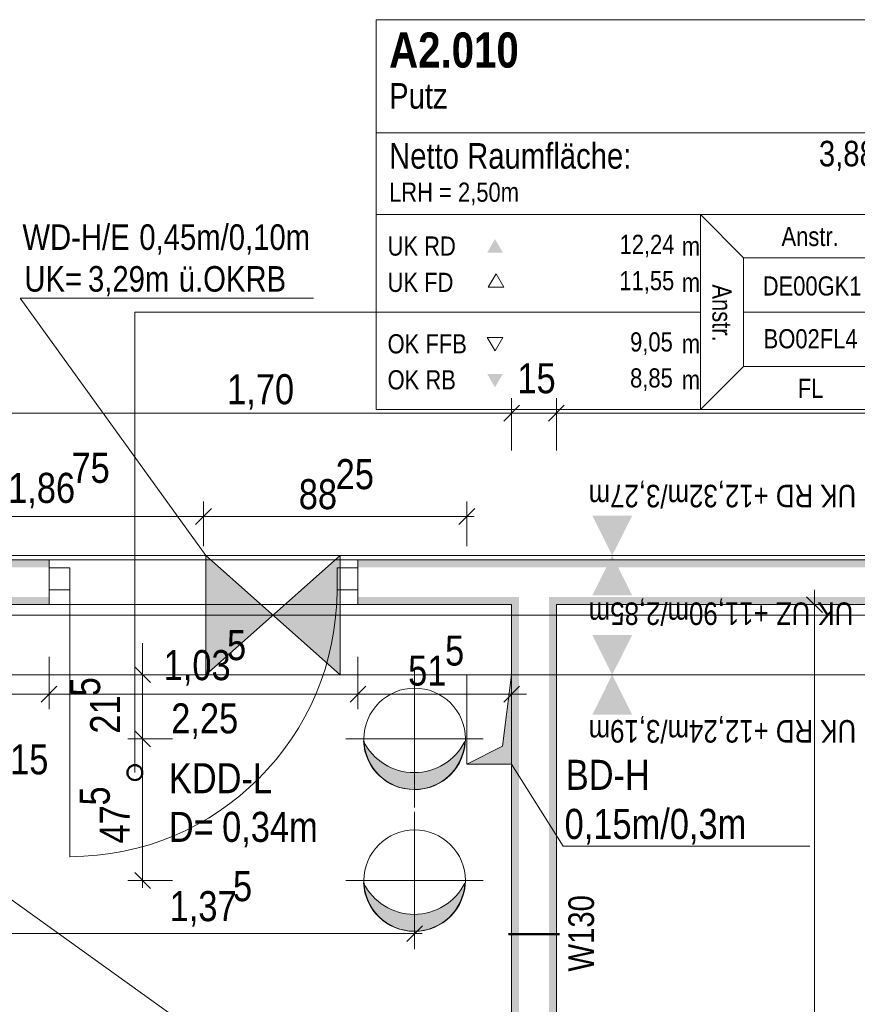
# Model space of a CAD drawing. Extents: x -634 to 300, y 62 to 1102.
# Tile 95 of 125: x -458 to -402, y 740 to 806. Entities that reach past the tile are written whole.
import ezdxf
from ezdxf.lldxf.tags import DXFTag

# ---------------------------------------------------------------- set-up
doc = ezdxf.new("R2010")
doc.units = 0
doc.layers.get('0').update_dxf_attribs({"lineweight": 13})
for name, color, linetype, lineweight, true_color in [('00 -Bauelemente -Gipskarton', 7, 'Continuous', 9, 0xff7fe6), ('30 -34 Innenwände- 11 Durchbruch', 4, 'Continuous', 9, 0x00ffff), ('30 -34 Innenwände- 2 nichttragend', 7, 'Continuous', 18, 0xff7fe6), ('30 -34 Innenwände- 4 Türen_Fenster', 9, 'Continuous', 15, 0x808080), ('30 -35 Decken- 1 Konstruktion-Träger- Stahlbeton', 7, 'Continuous', 13, 0x33aa00), ('30 -35 Decken- 11 Bodendurchbruch', 7, 'Continuous', 15, 0x599559), ('30 -35 Decken- 11 Durchbruch', 5, 'Continuous', 15, 0x0000ff), ('70 -72 Beschriftung- 1 Beschriftung allgemein', 7, 'Continuous', 9, 0xff6633), ('70 -75 Raumstempel- 1 Raumstempel-A06CPVZWL0', 1, 'Continuous', 50, 0xff0000), ('70 -75 Raumstempel-2 Verweislinie', 3, 'Continuous', 9, 0x00ff00), ('70 -76 Bemaßung- 2 Allgemein', 9, 'Continuous', 5, 0x808080)]:
    doc.layers.add(name, color=color, linetype=linetype, lineweight=lineweight, true_color=true_color)
doc.layers.add('70 -71 Achsen- 1 Gebäudeachsen', color=7, linetype='STRICHPUNKT2-A06CPW00L0', lineweight=18)
doc.layers.add('70 -75 Raumstempel- 3 Wandstempel', color=7, linetype='Continuous', lineweight=50)
doc.styles.get("Standard").update_dxf_attribs({"font": 'ARIALN.TTF'})
tags = doc.linetypes.add('grob-A06CPVZVL0', pattern=[14, 3, -8, 3]).pattern_tags.tags
tags[8:9] = [DXFTag(74, 4), DXFTag(75, 0), DXFTag(340, '0'), DXFTag(46, 0.0), DXFTag(50, 0.0), DXFTag(44, 0.0), DXFTag(45, 0.0)]
tags[6:7] = [DXFTag(74, 4), DXFTag(75, 0), DXFTag(340, '0'), DXFTag(46, 0.0), DXFTag(50, 0.0), DXFTag(44, 0.0), DXFTag(45, 0.0)]
tags[4:5] = [DXFTag(74, 4), DXFTag(75, 0), DXFTag(340, '0'), DXFTag(46, 0.0), DXFTag(50, 0.0), DXFTag(44, 0.0), DXFTag(45, 0.0)]
tags = doc.linetypes.add('STRICHPUNKT2-A06CPW00L0', pattern=[12.7, 6.35, -3.175, 0, -3.175]).pattern_tags.tags
tags[10:11] = [DXFTag(74, 4), DXFTag(75, 0), DXFTag(340, '0'), DXFTag(46, 0.0), DXFTag(50, 0.0), DXFTag(44, 0.0), DXFTag(45, 0.0)]
tags[8:9] = [DXFTag(74, 4), DXFTag(75, 0), DXFTag(340, '0'), DXFTag(46, 0.0), DXFTag(50, 0.0), DXFTag(44, 0.0), DXFTag(45, 0.0)]
tags[6:7] = [DXFTag(74, 4), DXFTag(75, 0), DXFTag(340, '0'), DXFTag(46, 0.0), DXFTag(50, 0.0), DXFTag(44, 0.0), DXFTag(45, 0.0)]
tags[4:5] = [DXFTag(74, 4), DXFTag(75, 0), DXFTag(340, '0'), DXFTag(46, 0.0), DXFTag(50, 0.0), DXFTag(44, 0.0), DXFTag(45, 0.0)]

# ---------------------------------------------------------------- blocks, each defined once
blk = doc.blocks.new('Referenz-A06CPW02L0')
at = {"layer": '30 -35 Decken- 11 Durchbruch', "linetype": 'Continuous', "ltscale": 0.15}
for points in [[(-428.167, 757.417), (-428.189, 757.159), (-428.231, 756.904), (-428.292, 756.652), (-428.372, 756.406), (-428.471, 756.167), (-428.588, 755.935), (-428.722, 755.714), (-428.872, 755.503), (-429.038, 755.305), (-429.218, 755.119), (-429.413, 754.948), (-429.619, 754.792), (-429.837, 754.652), (-430.065, 754.53), (-430.302, 754.425), (-430.546, 754.338), (-430.795, 754.27), (-431.05, 754.221), (-431.307, 754.192), (-431.566, 754.183), (-431.824, 754.193), (-432.081, 754.223), (-432.336, 754.272), (-432.585, 754.341), (-432.829, 754.428), (-433.065, 754.534), (-433.293, 754.657), (-433.51, 754.797), (-433.716, 754.954), (-433.91, 755.126), (-434.09, 755.312), (-434.256, 755.511), (-434.405, 755.722), (-434.539, 755.944), (-434.655, 756.175), (-434.753, 756.415), (-434.832, 756.661), (-434.893, 756.913), (-434.934, 757.168), (-434.955, 757.426), (-434.826, 757.188), (-434.681, 756.959), (-434.519, 756.741), (-434.342, 756.536), (-434.151, 756.343), (-433.946, 756.165), (-433.729, 756.002), (-433.502, 755.855), (-433.264, 755.724), (-433.018, 755.611), (-432.764, 755.516), (-432.504, 755.439), (-432.239, 755.381), (-431.97, 755.342), (-431.7, 755.322), (-431.428, 755.321), (-431.158, 755.34), (-430.889, 755.379), (-430.624, 755.436), (-430.364, 755.512), (-430.11, 755.607), (-429.863, 755.72), (-429.625, 755.849), (-429.397, 755.996), (-429.18, 756.159), (-428.975, 756.336), (-428.783, 756.528), (-428.605, 756.733), (-428.443, 756.95), (-428.297, 757.179)], [(-428.142, 747.917), (-428.164, 747.659), (-428.206, 747.404), (-428.267, 747.152), (-428.347, 746.906), (-428.446, 746.667), (-428.562, 746.435), (-428.696, 746.214), (-428.847, 746.003), (-429.013, 745.804), (-429.193, 745.619), (-429.387, 745.448), (-429.594, 745.292), (-429.812, 745.152), (-430.04, 745.03), (-430.276, 744.925), (-430.52, 744.838), (-430.77, 744.77), (-431.024, 744.721), (-431.282, 744.692), (-431.54, 744.683), (-431.799, 744.693), (-432.056, 744.723), (-432.31, 744.772), (-432.56, 744.841), (-432.804, 744.928), (-433.04, 745.034), (-433.267, 745.157), (-433.485, 745.297), (-433.691, 745.454), (-433.885, 745.626), (-434.065, 745.812), (-434.23, 746.011), (-434.38, 746.222), (-434.513, 746.444), (-434.629, 746.675), (-434.727, 746.915), (-434.807, 747.161), (-434.867, 747.413), (-434.909, 747.668), (-434.93, 747.926), (-434.801, 747.688), (-434.655, 747.459), (-434.493, 747.241), (-434.316, 747.036), (-434.125, 746.843), (-433.921, 746.665), (-433.704, 746.502), (-433.476, 746.355), (-433.239, 746.224), (-432.992, 746.111), (-432.738, 746.016), (-432.478, 745.939), (-432.213, 745.881), (-431.945, 745.842), (-431.674, 745.822), (-431.403, 745.821), (-431.133, 745.84), (-430.864, 745.879), (-430.599, 745.936), (-430.339, 746.012), (-430.084, 746.107), (-429.838, 746.219), (-429.6, 746.349), (-429.371, 746.496), (-429.154, 746.659), (-428.949, 746.836), (-428.758, 747.028), (-428.58, 747.233), (-428.418, 747.45), (-428.271, 747.679)]]:
    blk.add_hatch(color=0, dxfattribs=at).paths.add_polyline_path(points)
at = {"layer": '00 -Bauelemente -Gipskarton', "color": 0, "linetype": 'Continuous', "lineweight": 0, "ltscale": 0.13}
for points in [[(-456.033, 769.584), (-459.033, 769.584), (-456.033, 769.334), (-459.033, 769.334)], [(-456.033, 769.334), (-459.033, 769.334), (-456.033, 769.084), (-459.033, 769.084)], [(-435.333, 769.584), (-435.333, 769.334), (-326.033, 769.584), (-326.033, 769.334)], [(-435.333, 769.334), (-435.333, 769.084), (-326.033, 769.334), (-326.033, 769.084)], [(-456.033, 767.084), (-459.033, 767.084), (-456.033, 766.834), (-459.033, 766.834)], [(-456.033, 766.834), (-459.033, 766.834), (-456.033, 766.584), (-459.033, 766.584)], [(-435.333, 766.834), (-424.783, 766.834), (-435.333, 767.084), (-424.533, 767.084)], [(-435.333, 766.584), (-425.033, 766.584), (-435.333, 766.834), (-424.783, 766.834)], [(-424.783, 766.834), (-425.033, 766.584), (-424.783, 720.884), (-425.033, 720.884)], [(-424.533, 767.084), (-424.783, 766.834), (-424.533, 720.884), (-424.783, 720.884)], [(-326.033, 767.084), (-422.533, 767.084), (-326.033, 766.834), (-422.283, 766.834)], [(-422.283, 766.834), (-422.533, 767.084), (-422.283, 720.884), (-422.533, 720.884)], [(-326.033, 766.834), (-422.283, 766.834), (-326.033, 766.584), (-422.033, 766.584)], [(-422.033, 766.584), (-422.283, 766.834), (-422.033, 720.884), (-422.283, 720.884)]]:
    blk.add_solid(points, dxfattribs=at)
at = {"layer": '30 -34 Innenwände- 11 Durchbruch', "color": 0, "linetype": 'Continuous', "ltscale": 0.13}
for p, q in [((-445.533, 769.882), (-457.966, 787.124)), ((-457.966, 787.124), (-438.304, 787.124)), ((-445.533, 769.882), (-436.533, 769.882)), ((-436.533, 769.882), (-445.533, 761.882)), ((-436.533, 761.882), (-445.533, 769.882)), ((-445.533, 761.882), (-445.533, 769.882)), ((-436.533, 761.882), (-436.533, 769.882)), ((-445.533, 761.882), (-436.533, 761.882))]:
    blk.add_line(p, q, dxfattribs=at)
for points in [[(-445.533, 761.882), (-445.533, 769.882), (-441.033, 765.882)], [(-441.033, 765.882), (-436.533, 769.882), (-436.533, 761.882)]]:
    blk.add_solid(points, dxfattribs=at)
at = {"layer": '30 -34 Innenwände- 2 nichttragend', "color": 0, "linetype": 'Continuous', "ltscale": 0.18}
for p, q in [((-459.033, 769.584), (-456.033, 769.584)), ((-456.033, 769.334), (-456.033, 769.584)), ((-456.033, 769.334), (-456.033, 769.584)), ((-456.033, 769.084), (-456.033, 769.334)), ((-456.033, 766.584), (-456.033, 769.334)), ((-456.033, 767.084), (-456.033, 769.084)), ((-435.333, 769.584), (-326.033, 769.584)), ((-435.333, 769.334), (-435.333, 769.584)), ((-435.333, 769.334), (-435.333, 769.584)), ((-435.333, 769.084), (-435.333, 769.334)), ((-435.333, 766.584), (-435.333, 769.334)), ((-435.333, 767.084), (-435.333, 769.084)), ((-459.033, 766.584), (-456.033, 766.584)), ((-456.033, 766.834), (-456.033, 767.084)), ((-456.033, 766.584), (-456.033, 766.834)), ((-435.333, 766.834), (-435.333, 767.084)), ((-435.333, 766.584), (-435.333, 766.834)), ((-435.333, 766.584), (-425.033, 766.584)), ((-425.033, 720.884), (-425.033, 766.584)), ((-422.033, 720.884), (-422.033, 766.584)), ((-422.033, 766.584), (-326.033, 766.584))]:
    blk.add_line(p, q, dxfattribs=at)
at = {"layer": '30 -34 Innenwände- 4 Türen_Fenster', "color": 0, "linetype": 'grob-A06CPVZVL0', "ltscale": 0.15}
for p, q in [((-456.033, 769.584), (-435.333, 769.584)), ((-454.633, 767.584), (-454.633, 749.684)), ((-456.033, 766.584), (-435.333, 766.584))]:
    blk.add_line(p, q, dxfattribs=at)
at = {"layer": '30 -34 Innenwände- 4 Türen_Fenster', "color": 0, "linetype": 'Continuous', "ltscale": 0.15}
for p, q in [((-456.033, 769.044), (-454.633, 769.044)), ((-456.033, 767.584), (-456.033, 769.044)), ((-454.633, 769.044), (-454.633, 767.584)), ((-436.733, 769.044), (-435.333, 769.044)), ((-436.733, 767.584), (-436.733, 769.044)), ((-435.333, 769.044), (-435.333, 767.584)), ((-454.633, 767.584), (-456.033, 767.584)), ((-435.333, 767.584), (-436.733, 767.584))]:
    blk.add_line(p, q, dxfattribs=at)
at = {"layer": '30 -34 Innenwände- 4 Türen_Fenster', "color": 0, "linetype": 'grob-A06CPVZVL0', "ltscale": 0.15}
blk.add_ellipse((-454.633, 767.584), major_axis=(0, -17.9), ratio=1, start_param=0, end_param=1.570796, dxfattribs=at)
at = {"layer": '30 -35 Decken- 1 Konstruktion-Träger- Stahlbeton', "color": 0, "linetype": 'grob-A06CPVZVL0', "lineweight": -2, "ltscale": 0.13}
for p, q in [((3.967, 769.884), (-554.534, 769.884)), ((3.967, 761.884), (-554.534, 761.884))]:
    blk.add_line(p, q, dxfattribs=at)
at = {"layer": '30 -35 Decken- 11 Bodendurchbruch', "color": 0, "linetype": 'Continuous', "ltscale": 0.15}
for p, q in [((-428.033, 755.884), (-428.033, 761.884)), ((-428.033, 761.884), (-425.033, 761.884)), ((-425.033, 761.884), (-425.633, 757.084)), ((-425.033, 755.884), (-425.033, 761.884)), ((-425.633, 757.084), (-428.033, 755.884)), ((-428.033, 755.884), (-425.033, 755.884)), ((-425.033, 755.884), (-421.573, 750.383)), ((-421.573, 750.383), (-405.045, 750.383))]:
    blk.add_line(p, q, dxfattribs=at)
blk.add_solid([(-425.033, 755.884), (-428.033, 755.884), (-425.033, 761.884), (-425.633, 757.084)], dxfattribs=at)
at = {"layer": '30 -35 Decken- 11 Durchbruch', "color": 0, "linetype": 'grob-A06CPVZVL0', "lineweight": 9, "ltscale": 0.13}
for p, q in [((-431.533, 762.184), (-431.533, 752.984)), ((-436.133, 757.584), (-426.933, 757.584)), ((-431.533, 752.684), (-431.533, 743.484)), ((-436.133, 748.084), (-426.933, 748.084))]:
    blk.add_line(p, q, dxfattribs=at)
at = {"layer": '30 -35 Decken- 11 Durchbruch', "color": 0, "linetype": 'Continuous', "ltscale": 0.15}
for p, q in [((-433.422, 760.41), (-433.136, 760.582)), ((-433.136, 760.582), (-432.834, 760.725)), ((-432.834, 760.725), (-432.52, 760.837)), ((-432.52, 760.837), (-432.197, 760.918)), ((-432.197, 760.918), (-431.867, 760.967)), ((-431.867, 760.967), (-431.533, 760.984)), ((-431.533, 760.984), (-431.2, 760.967)), ((-431.2, 760.967), (-430.87, 760.918)), ((-430.87, 760.918), (-430.546, 760.837)), ((-430.546, 760.837), (-430.232, 760.725)), ((-430.232, 760.725), (-429.931, 760.582)), ((-429.931, 760.582), (-429.644, 760.41)), ((-434.162, 759.74), (-433.937, 759.988)), ((-433.937, 759.988), (-433.69, 760.212)), ((-433.69, 760.212), (-433.422, 760.41)), ((-429.644, 760.41), (-429.376, 760.212)), ((-429.376, 760.212), (-429.129, 759.988)), ((-429.129, 759.988), (-428.905, 759.74)), ((-434.675, 758.885), (-434.532, 759.186)), ((-434.532, 759.186), (-434.36, 759.472)), ((-434.36, 759.472), (-434.162, 759.74)), ((-428.905, 759.74), (-428.706, 759.472)), ((-428.706, 759.472), (-428.535, 759.186)), ((-428.535, 759.186), (-428.392, 758.885)), ((-434.868, 758.247), (-434.787, 758.57)), ((-434.787, 758.57), (-434.675, 758.885)), ((-428.392, 758.885), (-428.28, 758.57)), ((-428.28, 758.57), (-428.199, 758.247)), ((-434.933, 757.584), (-434.917, 757.917)), ((-434.917, 757.917), (-434.868, 758.247)), ((-428.199, 758.247), (-428.15, 757.917)), ((-428.15, 757.917), (-428.133, 757.584)), ((-434.917, 757.25), (-434.933, 757.584)), ((-434.868, 756.92), (-434.917, 757.25)), ((-428.15, 757.25), (-428.199, 756.92)), ((-428.133, 757.584), (-428.15, 757.25)), ((-434.787, 756.597), (-434.868, 756.92)), ((-434.675, 756.282), (-434.787, 756.597)), ((-428.28, 756.597), (-428.392, 756.282)), ((-428.199, 756.92), (-428.28, 756.597)), ((-434.532, 755.981), (-434.675, 756.282)), ((-434.36, 755.695), (-434.532, 755.981)), ((-428.535, 755.981), (-428.706, 755.695)), ((-428.392, 756.282), (-428.535, 755.981)), ((-434.162, 755.427), (-434.36, 755.695)), ((-433.937, 755.179), (-434.162, 755.427)), ((-428.905, 755.427), (-429.129, 755.179)), ((-428.706, 755.695), (-428.905, 755.427)), ((-433.69, 754.955), (-433.937, 755.179)), ((-433.422, 754.757), (-433.69, 754.955)), ((-433.136, 754.585), (-433.422, 754.757)), ((-432.834, 754.442), (-433.136, 754.585)), ((-429.931, 754.585), (-430.232, 754.442)), ((-429.644, 754.757), (-429.931, 754.585)), ((-429.376, 754.955), (-429.644, 754.757)), ((-429.129, 755.179), (-429.376, 754.955)), ((-432.52, 754.33), (-432.834, 754.442)), ((-432.197, 754.249), (-432.52, 754.33)), ((-431.867, 754.2), (-432.197, 754.249)), ((-431.533, 754.184), (-431.867, 754.2)), ((-431.2, 754.2), (-431.533, 754.184)), ((-430.87, 754.249), (-431.2, 754.2)), ((-430.546, 754.33), (-430.87, 754.249)), ((-430.232, 754.442), (-430.546, 754.33)), ((-432.834, 751.225), (-432.52, 751.337)), ((-432.52, 751.337), (-432.197, 751.418)), ((-432.197, 751.418), (-431.867, 751.467)), ((-431.867, 751.467), (-431.533, 751.484)), ((-431.533, 751.484), (-431.2, 751.467)), ((-431.2, 751.467), (-430.87, 751.418)), ((-430.87, 751.418), (-430.546, 751.337)), ((-430.546, 751.337), (-430.232, 751.225)), ((-433.937, 750.488), (-433.69, 750.712)), ((-433.69, 750.712), (-433.422, 750.91)), ((-433.422, 750.91), (-433.136, 751.082)), ((-433.136, 751.082), (-432.834, 751.225)), ((-430.232, 751.225), (-429.931, 751.082)), ((-429.931, 751.082), (-429.644, 750.91)), ((-429.644, 750.91), (-429.376, 750.712)), ((-429.376, 750.712), (-429.129, 750.488)), ((-434.532, 749.686), (-434.36, 749.972)), ((-434.36, 749.972), (-434.162, 750.24)), ((-434.162, 750.24), (-433.937, 750.488)), ((-429.129, 750.488), (-428.905, 750.24)), ((-428.905, 750.24), (-428.706, 749.972)), ((-428.706, 749.972), (-428.535, 749.686)), ((-434.787, 749.07), (-434.675, 749.385)), ((-434.675, 749.385), (-434.532, 749.686)), ((-428.535, 749.686), (-428.392, 749.385)), ((-428.392, 749.385), (-428.28, 749.07)), ((-434.917, 748.417), (-434.868, 748.747)), ((-434.868, 748.747), (-434.787, 749.07)), ((-428.28, 749.07), (-428.199, 748.747)), ((-428.199, 748.747), (-428.15, 748.417)), ((-434.933, 748.084), (-434.917, 748.417)), ((-434.917, 747.75), (-434.933, 748.084)), ((-428.15, 748.417), (-428.133, 748.084)), ((-428.133, 748.084), (-428.15, 747.75)), ((-434.868, 747.42), (-434.917, 747.75)), ((-434.787, 747.097), (-434.868, 747.42)), ((-428.199, 747.42), (-428.28, 747.097)), ((-428.15, 747.75), (-428.199, 747.42)), ((-434.675, 746.782), (-434.787, 747.097)), ((-434.532, 746.481), (-434.675, 746.782)), ((-428.392, 746.782), (-428.535, 746.481)), ((-428.28, 747.097), (-428.392, 746.782)), ((-434.36, 746.195), (-434.532, 746.481)), ((-434.162, 745.927), (-434.36, 746.195)), ((-428.706, 746.195), (-428.905, 745.927)), ((-428.535, 746.481), (-428.706, 746.195)), ((-433.937, 745.679), (-434.162, 745.927)), ((-433.69, 745.455), (-433.937, 745.679)), ((-433.422, 745.257), (-433.69, 745.455)), ((-429.376, 745.455), (-429.644, 745.257)), ((-429.129, 745.679), (-429.376, 745.455)), ((-428.905, 745.927), (-429.129, 745.679)), ((-433.136, 745.085), (-433.422, 745.257)), ((-432.834, 744.942), (-433.136, 745.085)), ((-432.52, 744.83), (-432.834, 744.942)), ((-432.197, 744.749), (-432.52, 744.83)), ((-431.867, 744.7), (-432.197, 744.749)), ((-431.533, 744.684), (-431.867, 744.7)), ((-431.2, 744.7), (-431.533, 744.684)), ((-430.87, 744.749), (-431.2, 744.7)), ((-430.546, 744.83), (-430.87, 744.749)), ((-430.232, 744.942), (-430.546, 744.83)), ((-429.931, 745.085), (-430.232, 744.942)), ((-429.644, 745.257), (-429.931, 745.085))]:
    blk.add_line(p, q, dxfattribs=at)
for centre, major_axis, end_param in [((-431.559, 759.11), (-3.397, -1.684), 2.218307), ((-431.561, 757.581), (-3.395, -0.154), 3.047944), ((-431.559, 749.608), (-3.397, -1.684), 2.218307), ((-431.561, 748.079), (-3.395, -0.154), 3.047944)]:
    blk.add_ellipse(centre, major_axis=major_axis, ratio=1, start_param=0, end_param=end_param, dxfattribs=at)
at = {"layer": '70 -71 Achsen- 1 Gebäudeachsen', "color": 0, "linetype": 'STRICHPUNKT2-A06CPW00L0', "ltscale": 0.18}
blk.add_line((-554.534, 765.884), (92.907, 765.884), dxfattribs=at)
at = {"layer": '70 -72 Beschriftung- 1 Beschriftung allgemein', "color": 0, "linetype": 'grob-A06CPVZVL0', "ltscale": 0.13}
blk.add_line((-490.733, 769.884), (-422.033, 720.584), dxfattribs=at)
at = {"layer": '70 -75 Raumstempel- 1 Raumstempel-A06CPVZWL0', "color": 0, "lineweight": 9}
for p, q in [((-434.11, 805.801), (-434.11, 779.662)), ((-397.786, 805.801), (-434.11, 805.801)), ((-397.786, 798.206), (-434.11, 798.206)), ((-434.11, 792.732), (-412.381, 792.732)), ((-409.498, 789.834), (-412.381, 792.732)), ((-397.786, 792.732), (-412.381, 792.732)), ((-412.381, 792.732), (-412.381, 779.662)), ((-409.498, 782.559), (-409.498, 789.834)), ((-409.498, 789.834), (-400.669, 789.834)), ((-426.072, 788.771), (-426.596, 787.865)), ((-425.549, 787.865), (-426.072, 788.771)), ((-426.596, 787.865), (-425.549, 787.865)), ((-434.11, 786.197), (-412.381, 786.197)), ((-400.669, 786.197), (-409.498, 786.197)), ((-426.144, 783.592), (-426.667, 784.498)), ((-426.667, 784.498), (-425.621, 784.498)), ((-425.621, 784.498), (-426.144, 783.592)), ((-409.498, 782.559), (-412.381, 779.662)), ((-409.498, 782.559), (-400.669, 782.559)), ((-397.786, 779.662), (-434.11, 779.662))]:
    blk.add_line(p, q, dxfattribs=at)
at = {"layer": '70 -75 Raumstempel- 1 Raumstempel-A06CPVZWL0', "color": 0, "lineweight": 0}
for points in [[(-425.621, 790.186), (-426.144, 791.093), (-426.667, 790.186)], [(-425.621, 782.056), (-426.144, 781.15), (-426.667, 782.056)]]:
    blk.add_solid(points, dxfattribs=at)
at = {"layer": '70 -75 Raumstempel- 3 Wandstempel', "color": 0, "linetype": 'Continuous', "ltscale": 0.5}
blk.add_line((-421.833, 744.484), (-425.233, 744.484), dxfattribs=at)
at = {"layer": '70 -75 Raumstempel-2 Verweislinie', "color": 0, "linetype": 'Continuous', "ltscale": 0.13}
for p, q in [((-434.11, 786.197), (-450.284, 786.197)), ((-450.284, 786.197), (-450.284, 755.322))]:
    blk.add_line(p, q, dxfattribs=at)
at = {"layer": '70 -75 Raumstempel-2 Verweislinie', "color": 0, "linetype": 'ByBlock', "lineweight": 50, "ltscale": 0.5}
blk.add_circle((-450.284, 755.322), 0.5, dxfattribs=at)
at = {"layer": '70 -76 Bemaßung- 2 Allgemein', "color": 0, "linetype": 'Continuous', "ltscale": 0.13}
for p, q in [((-425.033, 776.917), (-425.033, 780.417)), ((-425.033, 776.917), (-425.033, 780.417)), ((-422.033, 776.917), (-422.033, 780.417)), ((-422.033, 776.917), (-422.033, 780.417)), ((-460.033, 779.417), (-457.973, 779.417)), ((-426.094, 779.417), (-457.973, 779.417)), ((-426.094, 779.417), (-427.154, 779.417)), ((-424.033, 779.417), (-426.094, 779.417)), ((-424.033, 779.417), (-426.094, 779.417)), ((-422.033, 779.417), (-425.033, 779.417)), ((-423.033, 779.417), (-420.973, 779.417)), ((-423.033, 779.417), (-420.973, 779.417)), ((-420.973, 779.417), (-419.913, 779.417)), ((-369.494, 779.417), (-420.973, 779.417)), ((-445.683, 770.493), (-445.683, 773.493)), ((-445.683, 770.493), (-445.683, 773.493)), ((-428.033, 770.493), (-428.033, 773.493)), ((-446.744, 772.493), (-481.973, 772.493)), ((-445.183, 772.493), (-446.744, 772.493)), ((-445.153, 773.023), (-446.214, 771.962)), ((-446.214, 771.962), (-445.153, 773.023)), ((-446.183, 772.493), (-444.623, 772.493)), ((-429.094, 772.493), (-444.623, 772.493)), ((-427.533, 772.493), (-429.094, 772.493)), ((-427.503, 773.023), (-428.564, 771.962)), ((-404.733, 767.584), (-404.733, 765.523)), ((-402.233, 766.584), (-405.733, 766.584)), ((-404.733, 765.523), (-404.733, 673.744)), ((-449.765, 762.944), (-449.765, 764.004)), ((-456.033, 763.084), (-456.033, 759.584)), ((-456.033, 763.084), (-456.033, 759.584)), ((-449.765, 761.384), (-449.765, 762.944)), ((-435.333, 763.084), (-435.333, 759.584)), ((-435.333, 763.084), (-435.333, 759.584)), ((-425.033, 763.084), (-425.033, 759.584)), ((-447.765, 761.884), (-450.765, 761.884)), ((-449.234, 761.353), (-450.295, 762.414)), ((-449.765, 757.584), (-449.765, 761.884)), ((-459.033, 760.584), (-456.033, 760.584)), ((-457.033, 760.584), (-454.973, 760.584)), ((-457.033, 760.584), (-454.973, 760.584)), ((-454.973, 760.584), (-436.394, 760.584)), ((-454.973, 760.584), (-453.913, 760.584)), ((-434.333, 760.584), (-436.394, 760.584)), ((-436.333, 760.584), (-434.273, 760.584)), ((-434.273, 760.584), (-426.094, 760.584)), ((-424.033, 760.584), (-426.094, 760.584)), ((-450.295, 758.114), (-449.234, 757.053)), ((-450.295, 758.114), (-449.234, 757.053)), ((-449.765, 758.084), (-449.765, 756.523)), ((-449.765, 758.084), (-449.765, 756.523)), ((-447.765, 757.584), (-450.765, 757.584)), ((-447.765, 757.584), (-450.765, 757.584)), ((-449.765, 756.523), (-449.765, 755.463)), ((-449.765, 749.144), (-449.765, 756.523)), ((-449.765, 747.584), (-449.765, 749.144)), ((-447.765, 748.084), (-450.765, 748.084)), ((-449.234, 747.553), (-450.295, 748.614)), ((-431.533, 746.524), (-431.533, 743.524)), ((-431.003, 745.055), (-432.064, 743.994)), ((-459.533, 744.524), (-457.973, 744.524)), ((-432.594, 744.524), (-457.973, 744.524)), ((-431.033, 744.524), (-432.594, 744.524))]:
    blk.add_line(p, q, dxfattribs=at)
at = {"layer": '70 -76 Bemaßung- 2 Allgemein', "color": 0, "linetype": 'Continuous', "lineweight": 20, "ltscale": 0.2}
for p, q in [((-424.503, 779.948), (-425.564, 778.886)), ((-424.503, 779.948), (-425.564, 778.886)), ((-422.564, 778.886), (-421.503, 779.948)), ((-422.564, 778.886), (-421.503, 779.948)), ((-405.264, 767.114), (-404.203, 766.053)), ((-456.564, 760.053), (-455.503, 761.114)), ((-456.564, 760.053), (-455.503, 761.114)), ((-435.864, 760.053), (-434.803, 761.114)), ((-434.803, 761.114), (-435.864, 760.053)), ((-424.503, 761.114), (-425.564, 760.053))]:
    blk.add_line(p, q, dxfattribs=at)
at = {"layer": '70 -76 Bemaßung- 2 Allgemein', "color": 0, "lineweight": 0}
for points in [[(-419.621, 772.554), (-418.289, 769.884), (-416.951, 772.552)], [(-419.621, 767.213), (-418.289, 769.884), (-416.951, 767.215)], [(-419.621, 764.554), (-418.289, 761.884), (-416.951, 764.552)], [(-419.621, 759.213), (-418.289, 761.884), (-416.951, 759.215)]]:
    blk.add_solid(points, dxfattribs=at)
at = {"layer": '30 -34 Innenwände- 11 Durchbruch', "color": 0, "linetype": 'ByBlock', "ltscale": 0.13, "char_height": 1.71171, "attachment_point": 1}
for s, insert in [('{\\fArial Narrow;WD-H/E}', (-457.817, 792.077)), ('{\\fArial Narrow;0,45m/0,10m}', (-449.985, 792.077)), ('{\\fArial Narrow;UK=}', (-457.693, 789.28)), ('{\\fArial Narrow;3,29m}', (-453.425, 789.28)), ('{\\fArial Narrow;ü.OKRB}', (-447.341, 789.28))]:
    blk.add_mtext(s, dxfattribs=dict(at, insert=insert))
at = {"layer": '30 -35 Decken- 11 Bodendurchbruch', "color": 0, "linetype": 'ByBlock', "ltscale": 0.15, "char_height": 2.01377, "attachment_point": 1}
for s, insert in [('{\\fArial Narrow;BD-H}', (-421.404, 756.178)), ('{\\fArial Narrow;0,15m/0,3m}', (-421.481, 752.887))]:
    blk.add_mtext(s, dxfattribs=dict(at, insert=insert))
at = {"layer": '30 -35 Decken- 11 Durchbruch', "color": 0, "linetype": 'Continuous', "ltscale": 0.15, "char_height": 2.01377, "attachment_point": 1}
for s, insert in [('{\\fArial Narrow;KDD-L}', (-448.005, 755.953)), ('{\\fArial Narrow;D=}', (-448.005, 752.69)), ('{\\fArial Narrow;0,34m}', (-444.436, 752.69))]:
    blk.add_mtext(s, dxfattribs=dict(at, insert=insert))
at = {"layer": '70 -75 Raumstempel- 1 Raumstempel-A06CPVZWL0', "color": 0, "linetype": 'Continuous', "ltscale": 0.5, "attachment_point": 1}
for s, insert, char_height, rotation in [('{\\fArial Narrow|b1|i0;A2.010}', (-433.243, 804.944), 2.3536, 0), ('{\\fArial Narrow;Putz}', (-433.243, 801.551), 1.71171, 0), ('{\\fArial Narrow;Netto Raumfläche:}', (-433.243, 797.527), 1.71171, 0), ('{\\fArial Narrow;3,88m²}', (-404.437, 797.681), 1.71171, 0), ('{\\fArial Narrow;LRH = 2,50m}', (-433.243, 794.878), 1.28378, 0), ('{\\fArial Narrow;Anstr.}', (-406.942, 791.909), 1.28378, 0), ('{\\fArial Narrow;UK RD}', (-433.345, 791.266), 1.28378, 0), ('{\\fArial Narrow;12,24}', (-417.798, 791.381), 1.28378, 0), ('{\\fArial Narrow;m}', (-413.625, 791.256), 1.28378, 0), ('{\\fArial Narrow;11,55}', (-417.81, 788.947), 1.28378, 0), ('{\\fArial Narrow;UK FD}', (-433.345, 788.833), 1.28378, 0), ('{\\fArial Narrow;m}', (-413.625, 788.822), 1.28378, 0), ('{\\fArial Narrow;DE00GK1}', (-408.199, 788.59), 1.28378, 0), ('{\\fArial Narrow;Anstr.}', (-410.289, 788.055), 1.28378, 270), ('{\\fArial Narrow;BO02FL4}', (-408.139, 785.053), 1.28378, 0), ('{\\fArial Narrow;OK FFB}', (-433.345, 784.713), 1.28378, 0), ('{\\fArial Narrow;9,05}', (-417.09, 784.839), 1.28378, 0), ('{\\fArial Narrow;m}', (-413.625, 784.713), 1.28378, 0), ('{\\fArial Narrow;OK RB}', (-433.345, 782.299), 1.28378, 0), ('{\\fArial Narrow;8,85}', (-417.09, 782.425), 1.28378, 0), ('{\\fArial Narrow;m}', (-413.625, 782.299), 1.28378, 0), ('{\\fArial Narrow;FL}', (-405.852, 781.73), 1.28378, 0)]:
    blk.add_mtext(s, dxfattribs=dict(at, insert=insert, char_height=char_height, rotation=rotation))
at = {"layer": '70 -75 Raumstempel- 3 Wandstempel', "color": 0, "linetype": 'Continuous', "ltscale": 0.5, "insert": (-421.225, 741.983), "char_height": 1.71171, "attachment_point": 1, "rotation": 90}
blk.add_mtext('{\\fArial Narrow;W130}', dxfattribs=at)
at = {"layer": '70 -76 Bemaßung- 2 Allgemein', "color": 0, "linetype": 'Continuous', "ltscale": 0.13, "char_height": 2.01377, "attachment_point": 1}
for s, insert in [('{\\fArial Narrow;15}', (-424.645, 782.768)), ('{\\fArial Narrow;1,70}', (-444.101, 782.032)), ('{\\fArial Narrow;75}', (-454.533, 776.761)), ('{\\fArial Narrow;25}', (-436.824, 776.339)), ('{\\fArial Narrow;1,86}', (-458.778, 775.418)), ('{\\fArial Narrow;88}', (-439.297, 774.997)), ('{\\fArial Narrow;5}', (-444.108, 764.876)), ('{\\fArial Narrow;5}', (-429.493, 764.512)), ('{\\fArial Narrow;1,03}', (-448.353, 763.534)), ('{\\fArial Narrow;51}', (-431.967, 763.169)), ('{\\fArial Narrow;2,25}', (-447.848, 759.965)), ('{\\fArial Narrow;15}', (-458.645, 757.222)), ('{\\fArial Narrow;5}', (-443.708, 748.717)), ('{\\fArial Narrow;1,37}', (-447.953, 747.374))]:
    blk.add_mtext(s, dxfattribs=dict(at, insert=insert))
at = {"layer": '70 -76 Bemaßung- 2 Allgemein', "color": 0, "linetype": 'Continuous', "ltscale": 0.13, "attachment_point": 1}
for s, insert, char_height, rotation in [('{\\fArial Narrow;UK RD +12,32m/3,27m}', (-401.937, 773.108), 1.51033, 180), ('{\\fArial Narrow;UK UZ +11,90m/2,85m}', (-402.129, 765.221), 1.51033, 180), ('{\\fArial Narrow;5}', (-454.626, 760.437), 2.01377, 90), ('{\\fArial Narrow;21}', (-453.283, 757.936), 2.01377, 90), ('{\\fArial Narrow;UK RD +12,24m/3,19m}', (-401.937, 757.333), 1.51033, 180), ('{\\fArial Narrow;5}', (-453.98, 753.113), 2.01377, 90), ('{\\fArial Narrow;47}', (-452.638, 750.572), 2.01377, 90)]:
    blk.add_mtext(s, dxfattribs=dict(at, insert=insert, char_height=char_height, rotation=rotation))

msp = doc.modelspace()

# ---------------------------------------------------------------- block references
at = {"color": 8, "lineweight": 13, "ltscale": 0.13, "true_color": 0x808080}
msp.add_blockref('Referenz-A06CPW02L0', (0, 0), dxfattribs=at)

doc.saveas('drawing.dxf')
